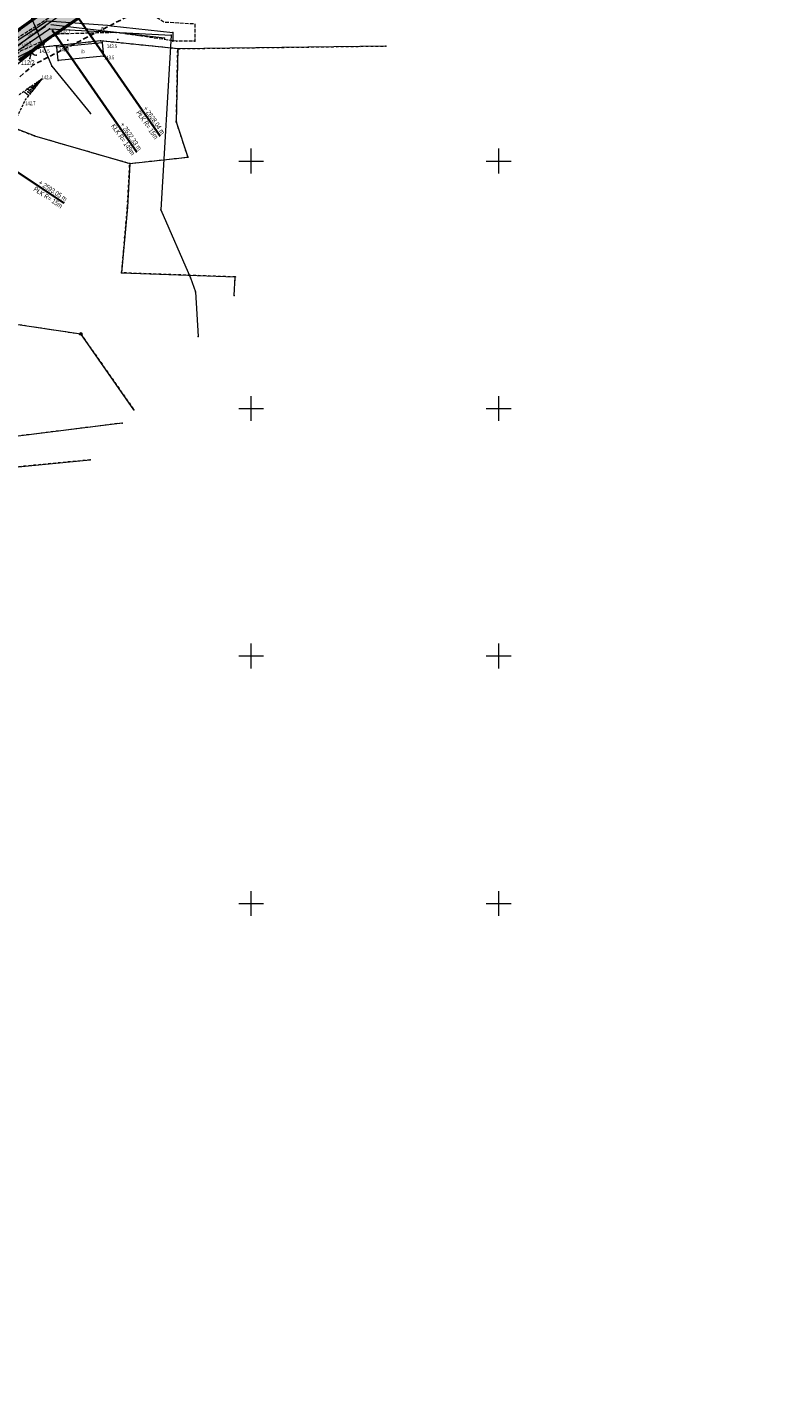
# Model space of a CAD drawing. Extents: x 6456700 to 6518119, y 5963420 to 5980059.
# Tile 207 of 256: x 6512474 to 6512626, y 5965952 to 5966226. Entities that reach past the tile are written whole.
import ezdxf
from ezdxf.enums import TextEntityAlignment as Align

# ---------------------------------------------------------------- set-up
doc = ezdxf.new("R2010")
doc.units = 0
doc.header["$MEASUREMENT"] = 0
for name, pattern in [('L_0_03', [1, 0.5, -0.5]), ('L_0_04', [1.5, 1, -0.5]), ('L_0_52', [1, 0.75, -0.25]), ('L_0_5A', [0.75, 0.5, -0.25])]:
    doc.linetypes.add(name, pattern=pattern)
doc.layers.get('0').update_dxf_attribs({"color": 2, "linetype": 'CONTINUOUS', "lineweight": 5})
for name, color, linetype, lineweight in [('000_Inne__niezydentyfikowane_', 7, 'CONTINUOUS', 18), ('18mm Kreska ciągła', 7, 'CONTINUOUS', 18), ('202_punkt_graniczny', 7, 'CONTINUOUS', 18), ('203_punkt_graniczny', 7, 'CONTINUOUS', 18), ('211_numer_dzialki_ewidencyjnej', 7, 'CONTINUOUS', 18), ('218_kontur_uzytku_gruntowego', 96, 'L_0_03', 18), ('219_dzialka_ewidencyjna', 7, 'CONTINUOUS', 18), ('35mm Ciągła', 7, 'CONTINUOUS', 35), ('50mm Kreska ciągła', 7, 'CONTINUOUS', 50), ('9mm Kreska ciągła', 252, 'CONTINUOUS', 9), ('brama', 7, 'CONTINUOUS', 18), ('inna_budowla', 7, 'CONTINUOUS', 18), ('inna_budowla_Atr17', 7, 'CONTINUOUS', 18), ('jezdnia', 7, 'CONTINUOUS', 18), ('komora_podziemna_Atr17', 7, 'CONTINUOUS', 18), ('ogrodzenie_trwale', 7, 'CONTINUOUS', 18), ('pikieta_naturalna', 7, 'CONTINUOUS', 18), ('pikieta_naturalna_Atr2', 7, 'CONTINUOUS', 18), ('przewod_kanalizacyjny', 7, 'CONTINUOUS', 18), ('przewod_wodociagowy', 7, 'CONTINUOUS', 18), ('rzedna_Atr2', 7, 'CONTINUOUS', 18), ('siatka_krzyrzy', 7, 'CONTINUOUS', 18), ('skarpa_nieumocniona', 7, 'CONTINUOUS', 18), ('Zakres', 7, 'CONTINUOUS', 18)]:
    doc.layers.add(name, color=color, linetype=linetype, lineweight=lineweight)
doc.styles.get("Standard").update_dxf_attribs({"font": 'txt', "width": 0.75})
doc.styles.add('Znaczniki', font='GOTHIC.TTF', dxfattribs={"width": 0.7})

# ---------------------------------------------------------------- blocks, each defined once
blk = doc.blocks.new('mdcp_nowa')
at = {"layer": '203_punkt_graniczny', "linetype": 'Continuous', "lineweight": 18, "true_color": 0x000000}
for points in [[(6495219.56, 5982674.21, 1), (6495219.56, 5982674.29, 1)], [(6495235.14, 5982672.64, 1), (6495235.14, 5982672.74, 1)], [(6495234.86, 5982657.86, 1), (6495234.86, 5982657.95, 1)], [(6495206.19, 5982655.04, 1), (6495206.19, 5982655.13, 1)], [(6495237.22, 5982650.75, 1), (6495237.22, 5982650.83, 1)], [(6495225.45, 5982649.46, 1), (6495225.45, 5982649.55, 1)], [(6495224.97, 5982640.62, 1), (6495224.97, 5982640.71, 1)], [(6495223.81, 5982627.37, 1), (6495223.81, 5982627.46, 1)], [(6495246.77, 5982626.53, 1), (6495246.77, 5982626.62, 1)]]:
    blk.add_hatch(color=18, dxfattribs=at).paths.add_polyline_path(points)
at = {"layer": 'pikieta_naturalna', "linetype": 'Continuous', "lineweight": 18, "true_color": 0x000000}
for points in [[(6495211.13, 5982675.62, 1), (6495211.13, 5982675.71, 1)], [(6495208.11, 5982673.57, 1), (6495208.11, 5982673.66, 1)], [(6495210.69, 5982673, 1), (6495210.69, 5982673.08, 1)], [(6495223.05, 5982674.5, 1), (6495223.05, 5982674.59, 1)], [(6495220.12, 5982671.16, 1), (6495220.12, 5982671.25, 1)], [(6495207.64, 5982666.49, 1), (6495207.64, 5982666.58, 1)]]:
    blk.add_hatch(color=18, dxfattribs=at).paths.add_polyline_path(points)
for p in [(6495277.22, 5982673.23), (6495246.55, 5982622.83), (6495239.28, 5982614.53), (6495226.3, 5982599.73), (6495223.95, 5982597.06), (6495217.44, 5982589.63)]:
    blk.add_point(p)
at = {"layer": '000_Inne__niezydentyfikowane_', "linetype": 'Continuous', "lineweight": 18, "flags": 128}
for points in [[(6495205.02, 5982663.23), (6495203.99, 5982664.04)], [(6495205.56, 5982663.91), (6495204.74, 5982664.55)], [(6495205.31, 5982663.59), (6495204.85, 5982663.95)], [(6495205.98, 5982664.44), (6495205.33, 5982664.96)], [(6495205.78, 5982664.19), (6495205.42, 5982664.48)], [(6495206.32, 5982664.87), (6495205.81, 5982665.28)], [(6495206.16, 5982664.67), (6495205.87, 5982664.9)], [(6495206.64, 5982665.27), (6495206.25, 5982665.58)], [(6495206.48, 5982665.07), (6495206.26, 5982665.25)], [(6495206.8, 5982665.47), (6495206.64, 5982665.6)], [(6495206.96, 5982665.67), (6495206.7, 5982665.89)], [(6495207.12, 5982665.88), (6495207.02, 5982665.96)], [(6495207.28, 5982666.08), (6495207.14, 5982666.19)], [(6495207.44, 5982666.28), (6495207.4, 5982666.31)], [(6495207.6, 5982666.48), (6495207.58, 5982666.49)]]:
    blk.add_lwpolyline(points, dxfattribs=at)
at = {"layer": '000_Inne__niezydentyfikowane_'}
for p in [(6495204.74, 5982664.55), (6495204.85, 5982663.95), (6495205.33, 5982664.96), (6495205.42, 5982664.48), (6495205.56, 5982663.91), (6495205.78, 5982664.19), (6495205.81, 5982665.28), (6495205.87, 5982664.9), (6495205.98, 5982664.44), (6495206.16, 5982664.67), (6495206.25, 5982665.58), (6495206.26, 5982665.25), (6495206.32, 5982664.87), (6495206.48, 5982665.07), (6495206.64, 5982665.6), (6495206.64, 5982665.27), (6495206.7, 5982665.89), (6495206.8, 5982665.47), (6495206.96, 5982665.67), (6495207.02, 5982665.96), (6495207.12, 5982665.88), (6495207.14, 5982666.19), (6495207.28, 5982666.08), (6495207.4, 5982666.31), (6495207.44, 5982666.28), (6495207.58, 5982666.49), (6495207.6, 5982666.48), (6495205.02, 5982663.23), (6495205.31, 5982663.59)]:
    blk.add_point(p, dxfattribs=at)
at = {"layer": '202_punkt_graniczny', "color": 7, "linetype": 'Continuous', "lineweight": 18}
for centre in [(6495206.88, 5982672.89), (6495215.56, 5982615.07)]:
    blk.add_circle(centre, 0.25, dxfattribs=at)
at = {"layer": '202_punkt_graniczny'}
for p in [(6495206.88, 5982672.89), (6495215.56, 5982615.07)]:
    blk.add_point(p, dxfattribs=at)
at = {"layer": '203_punkt_graniczny', "color": 7, "linetype": 'Continuous', "lineweight": 18}
for centre in [(6495219.56, 5982674.25), (6495235.14, 5982672.69), (6495234.86, 5982657.9), (6495206.19, 5982655.09), (6495237.22, 5982650.79), (6495225.45, 5982649.51), (6495224.97, 5982640.67), (6495223.81, 5982627.41), (6495246.77, 5982626.57)]:
    blk.add_circle(centre, 0.045, dxfattribs=at)
at = {"layer": '203_punkt_graniczny'}
for p in [(6495219.56, 5982674.25), (6495235.14, 5982672.69), (6495234.86, 5982657.9), (6495206.19, 5982655.09), (6495237.22, 5982650.79), (6495225.45, 5982649.51), (6495224.97, 5982640.67), (6495223.81, 5982627.41), (6495246.77, 5982626.57)]:
    blk.add_point(p, dxfattribs=at)
at = {"layer": '218_kontur_uzytku_gruntowego', "lineweight": 18, "flags": 128}
for points in [[(6495206.88, 5982672.89), (6495196.95, 5982665.08)], [(6495219.56, 5982674.25), (6495206.88, 5982672.89)], [(6495235.14, 5982672.69), (6495219.56, 5982674.25)], [(6495234.86, 5982657.9), (6495235.14, 5982672.69)], [(6495235.14, 5982672.69), (6495277.22, 5982673.23)], [(6495198.98, 5982657.84), (6495206.19, 5982655.09)], [(6495237.22, 5982650.79), (6495234.86, 5982657.9)], [(6495206.19, 5982655.09), (6495225.45, 5982649.51)], [(6495225.45, 5982649.51), (6495237.22, 5982650.79)], [(6495224.97, 5982640.67), (6495225.45, 5982649.51)], [(6495223.81, 5982627.41), (6495224.97, 5982640.67)], [(6495246.77, 5982626.57), (6495223.81, 5982627.41)], [(6495246.55, 5982622.83), (6495246.77, 5982626.57)], [(6495200.17, 5982617.4), (6495215.56, 5982615.07)], [(6495215.56, 5982615.07), (6495226.3, 5982599.73)], [(6495223.95, 5982597.06), (6495176.92, 5982591.19)], [(6495217.44, 5982589.63), (6495176.55, 5982585.67)]]:
    blk.add_lwpolyline(points, dxfattribs=at)
at = {"layer": '218_kontur_uzytku_gruntowego'}
for p in [(6495206.88, 5982672.89), (6495206.88, 5982672.89), (6495206.88, 5982672.89), (6495206.88, 5982672.89), (6495219.56, 5982674.25), (6495219.56, 5982674.25), (6495219.56, 5982674.25), (6495219.56, 5982674.25), (6495235.14, 5982672.69), (6495235.14, 5982672.69), (6495235.14, 5982672.69), (6495235.14, 5982672.69), (6495234.86, 5982657.9), (6495234.86, 5982657.9), (6495206.19, 5982655.09), (6495206.19, 5982655.09), (6495206.19, 5982655.09), (6495206.19, 5982655.09), (6495237.22, 5982650.79), (6495237.22, 5982650.79), (6495225.45, 5982649.51), (6495225.45, 5982649.51), (6495225.45, 5982649.51), (6495225.45, 5982649.51), (6495224.97, 5982640.67), (6495224.97, 5982640.67), (6495223.81, 5982627.41), (6495223.81, 5982627.41), (6495246.77, 5982626.57), (6495246.77, 5982626.57), (6495215.56, 5982615.07), (6495215.56, 5982615.07)]:
    blk.add_point(p, dxfattribs=at)
at = {"layer": '219_dzialka_ewidencyjna', "color": 3, "linetype": 'Continuous', "lineweight": 18, "flags": 128}
for points in [[(6495196.95, 5982665.08), (6495206.88, 5982672.89)], [(6495219.56, 5982674.25), (6495206.88, 5982672.89)], [(6495235.14, 5982672.69), (6495219.56, 5982674.25)], [(6495235.14, 5982672.69), (6495234.86, 5982657.9)], [(6495277.22, 5982673.23), (6495235.14, 5982672.69)], [(6495206.19, 5982655.09), (6495198.98, 5982657.84)], [(6495234.86, 5982657.9), (6495237.22, 5982650.79)], [(6495206.19, 5982655.09), (6495225.45, 5982649.51)], [(6495225.45, 5982649.51), (6495237.22, 5982650.79)], [(6495225.45, 5982649.51), (6495224.97, 5982640.67)], [(6495224.97, 5982640.67), (6495223.81, 5982627.41)], [(6495223.81, 5982627.41), (6495246.77, 5982626.57)], [(6495246.55, 5982622.83), (6495246.77, 5982626.57)], [(6495200.17, 5982617.4), (6495215.56, 5982615.07)], [(6495226.3, 5982599.73), (6495215.56, 5982615.07)], [(6495223.95, 5982597.06), (6495176.92, 5982591.19)], [(6495176.55, 5982585.67), (6495217.44, 5982589.63)]]:
    blk.add_lwpolyline(points, dxfattribs=at)
at = {"layer": '219_dzialka_ewidencyjna', "color": 3}
for p in [(6495206.88, 5982672.89), (6495206.88, 5982672.89), (6495219.56, 5982674.25), (6495219.56, 5982674.25), (6495235.14, 5982672.69), (6495235.14, 5982672.69), (6495235.14, 5982672.69), (6495234.86, 5982657.9), (6495234.86, 5982657.9), (6495206.19, 5982655.09), (6495206.19, 5982655.09), (6495237.22, 5982650.79), (6495237.22, 5982650.79), (6495225.45, 5982649.51), (6495225.45, 5982649.51), (6495225.45, 5982649.51), (6495224.97, 5982640.67), (6495224.97, 5982640.67), (6495223.81, 5982627.41), (6495223.81, 5982627.41), (6495246.77, 5982626.57), (6495246.77, 5982626.57), (6495215.56, 5982615.07), (6495215.56, 5982615.07)]:
    blk.add_point(p, dxfattribs=at)
at = {"layer": 'brama', "color": 7, "linetype": 'Continuous', "lineweight": 18, "flags": 128}
blk.add_lwpolyline([(6495208.11, 5982673.61), (6495202.54, 5982670.85)], dxfattribs=at)
at = {"layer": 'brama', "color": 7, "linetype": 'Continuous', "lineweight": 18}
for centre, start, end in [((6495203.98, 5982671.56), 326.359, 26.359), ((6495206.67, 5982672.9), 206.359, 266.359)]:
    blk.add_arc(centre, 1.5, start, end, dxfattribs=at)
at = {"layer": 'brama'}
for p in [(6495205.33, 5982672.23), (6495205.33, 5982672.23), (6495208.11, 5982673.61), (6495205.23, 5982670.73), (6495205.48, 5982671.47), (6495205.84, 5982671.65), (6495206.57, 5982671.4)]:
    blk.add_point(p, dxfattribs=at)
at = {"layer": 'inna_budowla', "color": 7, "linetype": 'Continuous', "lineweight": 18, "flags": 128}
blk.add_lwpolyline([(6495219.85, 5982673.95), (6495220.12, 5982671.2), (6495210.98, 5982670.3), (6495210.69, 5982673.04)], close=True, dxfattribs=at)
at = {"layer": 'inna_budowla'}
for p in [(6495210.69, 5982673.04), (6495219.85, 5982673.95), (6495210.98, 5982670.3), (6495220.12, 5982671.2)]:
    blk.add_point(p, dxfattribs=at)
at = {"layer": 'jezdnia', "color": 7, "linetype": 'L_0_52', "lineweight": 18, "flags": 128}
blk.add_lwpolyline([(6495195.83, 5982978.97), (6495200.77, 5982990.52), (6495203.76, 5983005.28), (6495200.35, 5983025.82), (6495193.24, 5983036.29), (6495189.14, 5983049.6), (6495185.12, 5983067.8), (6495183.17, 5983077.08), (6495178.19, 5983089.73), (6495174.64, 5983098.86), (6495168.43, 5983115.09), (6495161.55, 5983133.83), (6495154.76, 5983147.58), (6495144.33, 5983166.27), (6495135.54, 5983182.13), (6495131.43, 5983212.99), (6495131.68, 5983233.26), (6495131.46, 5983243.99), (6495128.32, 5983280.81), (6495127.29, 5983298.52), (6495124.19, 5983336.19), (6495123.5, 5983344), (6495121.28, 5983367.92), (6495119.64, 5983396.13), (6495116.73, 5983412.76), (6495117.19, 5983441.35), (6495116.43, 5983457.42), (6495115.48, 5983476.53), (6495115.11, 5983482.62), (6495112.3, 5983484.4), (6495091.45, 5983481.81), (6495091.37, 5983484.19), (6495109.96, 5983486.92), (6495113.25, 5983490.41), (6495113.24, 5983503.43), (6495112.69, 5983521.82), (6495113.13, 5983545.8), (6495113.51, 5983566.95), (6495116.02, 5983585), (6495118.4, 5983609.28), (6495123.42, 5983650.06), (6495131.2, 5983686.54), (6495140.07, 5983719.72), (6495146.41, 5983753.33), (6495149.05, 5983763.24), (6495154.18, 5983776.85), (6495160.67, 5983784.68), (6495175.29, 5983798.4), (6495197.26, 5983816.17), (6495217.4, 5983831.86), (6495238.65, 5983846.53), (6495263.72, 5983869.02), (6495276.39, 5983884.8), (6495285.32, 5983901), (6495289.2, 5983910.41), (6495292.89, 5983924.2), (6495294.78, 5983930.12), (6495299.2, 5983944.93), (6495304.61, 5983964.52), (6495307.5, 5983979.46), (6495307.59, 5983992.22), (6495306.46, 5984009.09), (6495305.69, 5984028.3), (6495305.67, 5984038.17), (6495300.99, 5984057.07), (6495297.28, 5984082.3), (6495291.79, 5984107.54), (6495288.36, 5984130.45), (6495280.64, 5984151.56), (6495274.64, 5984171.22), (6495270.98, 5984181.26), (6495273.99, 5984181.03), (6495276.87, 5984171.8), (6495283.5, 5984152.14), (6495291.35, 5984131.82), (6495294.78, 5984110.77), (6495299.68, 5984081.31), (6495303.27, 5984060.79), (6495332.62, 5984062.58), (6495350.78, 5984065.69), (6495352.73, 5984070.57), (6495357.63, 5984062.1), (6495352.37, 5984062.87), (6495334.16, 5984059.86), (6495303.89, 5984056.79), (6495307.64, 5984045.46), (6495309.06, 5984037.47), (6495310.62, 5984029.01), (6495312.95, 5983997.49), (6495310.44, 5983991.82), (6495310.09, 5983979.31), (6495307.08, 5983963.82), (6495301.68, 5983944.67), (6495295.97, 5983923.79), (6495292.77, 5983913.71), (6495290.13, 5983906.38), (6495284.32, 5983893.37), (6495278.05, 5983883.04), (6495264.46, 5983865.44), (6495239.09, 5983842.69), (6495219.23, 5983829.73), (6495216.93, 5983819.97), (6495223.58, 5983813.84), (6495228.16, 5983809.41), (6495224.21, 5983807.55), (6495214.94, 5983813.05), (6495207.87, 5983817.5), (6495201.24, 5983815.27), (6495178.34, 5983796.41), (6495165.6, 5983786.15), (6495159.73, 5983777.73), (6495154.77, 5983771.17), (6495151.16, 5983759.97), (6495150.26, 5983749.93), (6495142.6, 5983719.51), (6495134.42, 5983684.95), (6495127.4, 5983650.76), (6495120.08, 5983602.2), (6495117.42, 5983578.29), (6495115.94, 5983567.9), (6495115.38, 5983544.13), (6495115.07, 5983520.98), (6495115.65, 5983504.52), (6495116.24, 5983490.91), (6495120.25, 5983487.29), (6495126.33, 5983487.84), (6495143.65, 5983489.58), (6495144.46, 5983486.94), (6495127.88, 5983485.15), (6495121.64, 5983482.36), (6495118.37, 5983476.22), (6495119.55, 5983458.22), (6495119.45, 5983441.1), (6495120.18, 5983413.18), (6495121.99, 5983405.13), (6495126.07, 5983403.29), (6495130.48, 5983403.23), (6495129.73, 5983399.77), (6495124.35, 5983396.96), (6495123.73, 5983368.04), (6495126.63, 5983336.2), (6495129.59, 5983298.85), (6495131.1, 5983280.79), (6495133, 5983262.8), (6495134.25, 5983243.51), (6495134.8, 5983233.03), (6495133.67, 5983213.6), (6495138.07, 5983181.73), (6495146.27, 5983167.62), (6495157.18, 5983147.99), (6495163.68, 5983134.39), (6495170.96, 5983115.51), (6495175.46, 5983104.48), (6495181.17, 5983100.74), (6495199.93, 5983101.55), (6495199.17, 5983099.07), (6495182.34, 5983097.53), (6495180.35, 5983094.32), (6495185.39, 5983081.2), (6495192.07, 5983052.44), (6495195.58, 5983038.04), (6495198.53, 5983033.23), (6495203.76, 5983025.83), (6495206.13, 5983003.89), (6495202.54, 5982989.27), (6495201.18, 5982984.38), (6495199.22, 5982977.33), (6495199.31, 5982965.37), (6495200.17, 5982948.62), (6495203.01, 5982926.24), (6495205.43, 5982907.13), (6495210.02, 5982873.53), (6495214.31, 5982847.66), (6495217.75, 5982836.69), (6495222.16, 5982822), (6495228.36, 5982806.97), (6495230.37, 5982804.25), (6495235.28, 5982800.03), (6495240.12, 5982797.03), (6495226.36, 5982801.25), (6495225.42, 5982799.59), (6495224.16, 5982791.52), (6495222.71, 5982778.54), (6495222.21, 5982760.62), (6495221.26, 5982748.78), (6495217.72, 5982722.5), (6495220.89, 5982699.43), (6495222.63, 5982688.01), (6495226.82, 5982681.43), (6495232.44, 5982678.09), (6495238.57, 5982677.74), (6495238.58, 5982674.2), (6495234.94, 5982674.18), (6495222.7, 5982675.95), (6495211.13, 5982675.67), (6495203.44, 5982672.24), (6495190.56, 5982660.85), (6495183.64, 5982651.87), (6495180.18, 5982645.51), (6495176.56, 5982638.14), (6495173.06, 5982629.9), (6495169.79, 5982622.28), (6495168.95, 5982621.1), (6495167.1, 5982622.09), (6495169.54, 5982629.99), (6495175.88, 5982643.52), (6495181.21, 5982652.88), (6495188.25, 5982661.9), (6495200.25, 5982673.34), (6495211.64, 5982680.53), (6495218.14, 5982692.06), (6495218.39, 5982699.72), (6495215.1, 5982723.62), (6495216.08, 5982729.8), (6495218.41, 5982743.49), (6495220.09, 5982761.04), (6495220.41, 5982779.3), (6495221.74, 5982791.03), (6495222.5, 5982799.07), (6495220.92, 5982803.86), (6495210.51, 5982812.59), (6495206.38, 5982817.94), (6495202.5, 5982823.86), (6495197.41, 5982834.99), (6495191.07, 5982840.79), (6495178.96, 5982851.25), (6495180.72, 5982852.83), (6495192.33, 5982842.82), (6495193.9, 5982841.49), (6495196.29, 5982839.47), (6495200.7, 5982838.43), (6495206.86, 5982825.62), (6495210.11, 5982820.87), (6495214.26, 5982814.71), (6495221.36, 5982809.09), (6495224.36, 5982806.84), (6495223.38, 5982810.9), (6495218.5, 5982823.84), (6495214.57, 5982836.22), (6495211.53, 5982847.15), (6495206.8, 5982872.08), (6495202.64, 5982906.51), (6495199.04, 5982926.21), (6495196.67, 5982948.55), (6495195.68, 5982964.58)], close=True, dxfattribs=at)
at = {"layer": 'jezdnia'}
for p in [(6495211.13, 5982675.67), (6495222.7, 5982675.95), (6495234.94, 5982674.18), (6495238.58, 5982674.2)]:
    blk.add_point(p, dxfattribs=at)
at = {"layer": 'ogrodzenie_trwale'}
for p in [(6495208.11, 5982673.61), (6495212.93, 5982674.41), (6495223.05, 5982674.55)]:
    blk.add_point(p, dxfattribs=at)
at = {"layer": 'pikieta_naturalna', "color": 7, "linetype": 'Continuous', "lineweight": 18}
for centre in [(6495211.13, 5982675.67), (6495208.11, 5982673.61), (6495210.69, 5982673.04), (6495223.05, 5982674.55), (6495220.12, 5982671.2), (6495207.64, 5982666.53)]:
    blk.add_circle(centre, 0.045, dxfattribs=at)
at = {"layer": 'pikieta_naturalna'}
for p in [(6495211.13, 5982675.67), (6495208.11, 5982673.61), (6495210.69, 5982673.04), (6495223.05, 5982674.55), (6495220.12, 5982671.2), (6495207.64, 5982666.53)]:
    blk.add_point(p, dxfattribs=at)
at = {"layer": 'przewod_kanalizacyjny', "color": 34, "linetype": 'Continuous', "lineweight": 18, "flags": 128}
for points in [[(6495190.82, 5982665.23), (6495208.41, 5982677.24)], [(6495195.58, 5982662.94), (6495192.91, 5982665.58), (6495209.2, 5982676.71), (6495233.85, 5982675.45), (6495231.71, 5982640.15), (6495237.74, 5982626.4), (6495238.73, 5982623.6), (6495239.28, 5982614.53)], [(6495232.48, 5982674.82), (6495209.5, 5982677.51)]]:
    blk.add_lwpolyline(points, dxfattribs=at)
at = {"layer": 'przewod_kanalizacyjny'}
for p in [(6495209.2, 5982676.71), (6495233.85, 5982675.45), (6495232.48, 5982674.82), (6495231.71, 5982640.15), (6495237.74, 5982626.4), (6495238.73, 5982623.6)]:
    blk.add_point(p, dxfattribs=at)
at = {"layer": 'przewod_wodociagowy', "color": 5, "linetype": 'Continuous', "lineweight": 18, "flags": 128}
for points in [[(6495193.12, 5982735.56), (6495192.97, 5982733.37), (6495193.65, 5982706.92), (6495209.69, 5982669.14), (6495217.53, 5982659.61)], [(6495141.74, 5982586.62), (6495142.18, 5982588.3), (6495155.04, 5982602.15), (6495166.84, 5982620.28), (6495169.54, 5982626.28), (6495170.45, 5982629.21), (6495171.51, 5982640.57), (6495178.33, 5982653.56), (6495190.65, 5982666.48), (6495208.75, 5982678.3), (6495220.98, 5982677.43), (6495221.38, 5982677.4)], [(6495221.38, 5982677.4), (6495221.67, 5982677.32), (6495234.16, 5982675.94), (6495234.16, 5982674.23), (6495234.18, 5982674.19)]]:
    blk.add_lwpolyline(points, dxfattribs=at)
at = {"layer": 'przewod_wodociagowy'}
for p in [(6495234.16, 5982675.94), (6495234.16, 5982674.23), (6495234.18, 5982674.19), (6495209.69, 5982669.14), (6495217.53, 5982659.61)]:
    blk.add_point(p, dxfattribs=at)
at = {"layer": 'siatka_krzyrzy', "linetype": 'Continuous', "lineweight": 18, "flags": 128}
for points in [[(6495250, 5982647.5), (6495250, 5982652.5)], [(6495300, 5982647.5), (6495300, 5982652.5)], [(6495247.5, 5982650), (6495252.5, 5982650)], [(6495297.5, 5982650), (6495302.5, 5982650)], [(6495250, 5982597.5), (6495250, 5982602.5)], [(6495300, 5982597.5), (6495300, 5982602.5)], [(6495247.5, 5982600), (6495252.5, 5982600)], [(6495297.5, 5982600), (6495302.5, 5982600)], [(6495250, 5982547.5), (6495250, 5982552.5)], [(6495300, 5982547.5), (6495300, 5982552.5)], [(6495247.5, 5982550), (6495252.5, 5982550)], [(6495297.5, 5982550), (6495302.5, 5982550)], [(6495250, 5982497.5), (6495250, 5982502.5)], [(6495300, 5982497.5), (6495300, 5982502.5)], [(6495247.5, 5982500), (6495252.5, 5982500)], [(6495297.5, 5982500), (6495302.5, 5982500)]]:
    blk.add_lwpolyline(points, dxfattribs=at)
at = {"layer": 'skarpa_nieumocniona', "color": 7, "linetype": 'L_0_5A', "lineweight": 18, "flags": 128}
blk.add_lwpolyline([(6495199.28, 5982658.8), (6495202.58, 5982663.08), (6495207.64, 5982666.53), (6495204.34, 5982662.37), (6495201.62, 5982656.82), (6495201.28, 5982654.83), (6495193.28, 5982656.71), (6495189.11, 5982657.99), (6495197.16, 5982658.88)], close=True, dxfattribs=at)
at = {"layer": 'skarpa_nieumocniona'}
blk.add_point((6495207.64, 5982666.53), dxfattribs=at)
blk.add_point((6495207.64, 5982666.53), dxfattribs=at)
at = {"layer": 'Zakres', "linetype": 'L_0_04', "lineweight": 25, "flags": 128}
blk.add_lwpolyline([(6495113.77, 5985050.22), (6495121.12, 5984877.07), (6495125.76, 5984757.87), (6495129.89, 5984649.81), (6495141.08, 5984611.3), (6495145.77, 5984544.53), (6495147.36, 5984487.27), (6495157.22, 5984392.07), (6495162.95, 5984387.45), (6495180.24, 5984384.16), (6495229.5, 5984386.61), (6495251.65, 5984373.41), (6495258.77, 5984357.12), (6495255.44, 5984330.44), (6495250.77, 5984304.39), (6495252.21, 5984282.78), (6495255.46, 5984256.45), (6495254.94, 5984238.25), (6495266.4, 5984211), (6495277.24, 5984182.33), (6495294.2, 5984133.19), (6495300.94, 5984095.37), (6495313.24, 5984037.69), (6495317.44, 5983978.18), (6495300.35, 5983922.18), (6495282.35, 5983883.38), (6495266.21, 5983862.23), (6495242.03, 5983839.67), (6495211.11, 5983816.86), (6495158.26, 5983772.66), (6495130.6, 5983651.16), (6495116.31, 5983543.43), (6495129.51, 5983346.73), (6495134.58, 5983264.71), (6495139.64, 5983186.97), (6495193.25, 5983077.94), (6495199.2, 5983041.97), (6495206.23, 5983026), (6495208.96, 5983004.88), (6495202.27, 5982979.48), (6495202.42, 5982950.13), (6495209.35, 5982897.38), (6495215.97, 5982850.34), (6495228.6, 5982809.97), (6495226.85, 5982778.82), (6495225.04, 5982750.56), (6495220.26, 5982723.37), (6495226.54, 5982679.97), (6495206.06, 5982669.48), (6495192.68, 5982657.71), (6495184.57, 5982648.65), (6495174.78, 5982624.58), (6495164.23, 5982604.61), (6495150.7, 5982588.3), (6495137.69, 5982582.43), (6495118.26, 5982573.75), (6495100.35, 5982558.42), (6495090.36, 5982544.99), (6495075.87, 5982519.06), (6495060.83, 5982499.68), (6495049.41, 5982485.49), (6495035.07, 5982459.7), (6495006.7, 5982406.64), (6494980.89, 5982351.84), (6494944.35, 5982293.29), (6494925.72, 5982250.11), (6494905.2, 5982190.37), (6494898.43, 5982153.5), (6494879.51, 5982063.89), (6494864.14, 5981992.66), (6494816.93, 5981768.61), (6494777.79, 5981577.7), (6494739.84, 5981394.72), (6494718.65, 5981297.89), (6494716.45, 5981237.31), (6494738.62, 5981208.21), (6494776.48, 5981173.06), (6494817.16, 5981137.44), (6494847.63, 5981109.8), (6494877.39, 5981077.08), (6494912.75, 5981030.55), (6494916.06, 5981014.71), (6494903.86, 5980957.01), (6494916.13, 5980953.51), (6494892.32, 5980927.59), (6494850.7, 5980858.8), (6494806.81, 5980779.89), (6494785.1, 5980753.49), (6494715.22, 5980723.29), (6494679.96, 5980686.78), (6494651.35, 5980651.29), (6494549.14, 5980683.24), (6494511.84, 5980659.66), (6494443.61, 5980630.33), (6494428.78, 5980598.6), (6494431.58, 5980579.46), (6494420.56, 5980549.76), (6494416.45, 5980528.2), (6494403.86, 5980507.16), (6494388.89, 5980482.96), (6494365.32, 5980407.99), (6494335.67, 5980315.15), (6494332.29, 5980297.41), (6494335.1, 5980278.18), (6494347.25, 5980254.84), (6494336.79, 5980250.09), (6494300.04, 5980271.34), (6494320.8, 5980301.43), (6494336.81, 5980349.17), (6494344.85, 5980380.92), (6494360.85, 5980437.13), (6494374.18, 5980476.38), (6494386.14, 5980498.84), (6494403.02, 5980528.52), (6494411.33, 5980563.19), (6494420.84, 5980586.25), (6494420.25, 5980601.11), (6494434.95, 5980635.94), (6494446.75, 5980644.99), (6494465.77, 5980647.27), (6494513.02, 5980669.46), (6494507.85, 5980679.68), (6494547.89, 5980705.83), (6494570.06, 5980691.34), (6494636.17, 5980669.05), (6494706.14, 5980756.86), (6494742.78, 5980772.58), (6494798.53, 5980814.27), (6494826.12, 5980867.97), (6494849.57, 5980908.6), (6494845.35, 5980942.01), (6494853.94, 5980970.83), (6494891.08, 5980960.54), (6494890.11, 5980965.73), (6494903.94, 5981025.69), (6494869.98, 5981070.3), (6494770.97, 5981160.58), (6494728.18, 5981200.64), (6494706.13, 5981229.56), (6494707.94, 5981299.75), (6494728.84, 5981398.1), (6494767.06, 5981580.19), (6494806.17, 5981770.55), (6494854.36, 5981994.76), (6494869.73, 5982065.97), (6494888.61, 5982155.44), (6494891.67, 5982173.95), (6494895.82, 5982197.45), (6494916.38, 5982253.72), (6494935.47, 5982297.95), (6494954.97, 5982331.67), (6494972.09, 5982356.64), (6494997.76, 5982411.14), (6495026.29, 5982464.48), (6495041.09, 5982491.09), (6495052.99, 5982505.88), (6495067.51, 5982524.6), (6495081.94, 5982550.43), (6495092.99, 5982565.28), (6495112.86, 5982582.29), (6495133.59, 5982591.55), (6495144.48, 5982596.46), (6495155.87, 5982610.19), (6495165.7, 5982628.8), (6495175.96, 5982654.03), (6495185.62, 5982664.83), (6495200.4, 5982677.82), (6495212.49, 5982688.04), (6495209.64, 5982723.43), (6495215.22, 5982750.57), (6495216.87, 5982779.54), (6495218.31, 5982809.31), (6495206.86, 5982847.92), (6495199.44, 5982894.74), (6495192.11, 5982948.71), (6495190.16, 5982979.24), (6495183.47, 5983075.16), (6495129.79, 5983184.34), (6495124.6, 5983264.07), (6495119.53, 5983346.09), (6495106.27, 5983543.75), (6495120.74, 5983652.9), (6495148.75, 5983779.42), (6495204.15, 5983826.04), (6495273.41, 5983889.36), (6495288.53, 5983927.42), (6495300.83, 5983964.69), (6495303.91, 5983980.14), (6495301.32, 5984039.55), (6495291.1, 5984093.63), (6495284.5, 5984130.67), (6495267.84, 5984178.93), (6495257.12, 5984207.3), (6495244.96, 5984236.19), (6495244.79, 5984255.42), (6495242.25, 5984281.97), (6495240.71, 5984304.95), (6495245.55, 5984331.94), (6495248.51, 5984355.64), (6495243.77, 5984366.47), (6495226.98, 5984376.47), (6495179.54, 5984374.12), (6495158.61, 5984378.09), (6495147.7, 5984386.91), (6495137.38, 5984486.61), (6495135.78, 5984544.04), (6495131.18, 5984609.54), (6495119.95, 5984648.2), (6495115.76, 5984757.49), (6495111.12, 5984876.67), (6495103.73, 5985050.93), (6495109.36, 5985081.73), (6495120.41, 5985085.88)], close=True, dxfattribs=at)
at = {"layer": 'Zakres'}
blk.add_point((6495206.06, 5982669.48), dxfattribs=at)
at = {"layer": '211_numer_dzialki_ewidencyjnej', "color": 7, "lineweight": 20, "width": 0.66}
blk.add_text('112/2', height=1, dxfattribs=at).set_placement((6495203.45, 5982670.39), align=Align.TOP_LEFT)
at = {"layer": 'inna_budowla_Atr17', "color": 7, "lineweight": 15, "width": 0.66}
blk.add_text('ib', height=0.75, dxfattribs=at).set_placement((6495215.68, 5982672.53), align=Align.TOP_LEFT)
at = {"layer": 'komora_podziemna_Atr17', "color": 7, "lineweight": 15, "width": 0.66}
blk.add_text('w', height=0.75, dxfattribs=at).set_placement((6495219.61, 5982677.22), align=Align.TOP_LEFT)
at = {"layer": 'pikieta_naturalna_Atr2', "color": 7, "lineweight": 15, "width": 0.66}
for s, rotation, p in [('142.7', 1.4, (6495211.4, 5982676.53)), ('142.2', 24, (6495203.55, 5982673.45))]:
    blk.add_text(s, height=0.75, rotation=rotation, dxfattribs=at).set_placement(p, align=Align.TOP_LEFT)
for s, p in [('142.5', (6495207.2, 5982672.57)), ('142.8', (6495211.13, 5982672.93)), ('143.5', (6495220.82, 5982673.56)), ('143.5', (6495220.25, 5982671.3)), ('142.8', (6495207.64, 5982667.28)), ('142.7', (6495204.33, 5982662.03))]:
    blk.add_text(s, height=0.75, dxfattribs=at).set_placement(p, align=Align.TOP_LEFT)
at = {"layer": 'rzedna_Atr2', "color": 7, "lineweight": 15, "width": 0.66}
blk.add_text('141.16', height=0.75, rotation=35.8, dxfattribs=at).set_placement((6495204.5, 5982675.51), align=Align.TOP_LEFT)

msp = doc.modelspace()

# ---------------------------------------------------------------- block references
at = {"linetype": 'ByBlock'}
msp.add_blockref('mdcp_nowa', (17268.786, -16450.998), dxfattribs=at)

# ---------------------------------------------------------------- next in the draw order: hatches: boundary and pattern name
at = {"layer": '9mm Kreska ciągła'}
h = msp.add_hatch(dxfattribs=at)
h.set_pattern_fill('SAND_AND_LIME', color=4, scale=0.1)
h.set_pattern_definition([(37.5, (6512163.41104, 5965706.02106), (-0.006803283, 0.208096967), [0, -0.16416, 0, -0.1836, 0, -0.1755]), (7.5, (6512163.41104, 5965706.02106), (0.19113588, 0.30479178), [0, -0.08856, 0, -0.14796, 0, -0.0567]), (-32.5, (6512163.2782, 5965706.02106), (0.33632732, 0.00061118), [0, -0.054, 0, -0.1944, 0, -0.2538]), (-42.5, (6512163.2782, 5965706.02106), (0.32466167, 0.09478896), [0, -0.027, 0, -0.12744, 0, -0.1458])])
edge = h.paths.add_edge_path()
edge.add_line((6512494.454, 5966351.121), (6512492.815, 5966327.914))
edge.add_arc((6512641.445, 5966317.419), 149, 175.96099, 178.25385)
edge.add_line((6512492.514, 5966321.96), (6512491.933, 5966302.891))
edge.add_arc((6512440.957, 5966304.445), 51, 348.13301, 358.25385, ccw=False)
edge.add_line((6512490.867, 5966293.957), (6512486.741, 5966274.321))
edge.add_arc((6512500.441, 5966271.442), 14, 168.13301, 189.66075)
edge.add_line((6512486.64, 5966269.093), (6512490.395, 5966247.035))
edge.add_line((6512490.395, 5966247.035), (6512490.607, 5966245.791))
edge.add_arc((6512474.833, 5966243.106), 16, 357.41334, 369.66075, ccw=False)
edge.add_line((6512490.817, 5966242.384), (6512490.724, 5966240.322))
edge.add_arc((6512474.74, 5966241.044), 16, 304.69475, 357.41334, ccw=False)
edge.add_line((6512483.848, 5966227.889), (6512479.157, 5966224.642))
edge.add_arc((6512563.968, 5966102.134), 149, 124.69475, 128.17467)
edge.add_line((6512471.877, 5966219.268), (6512459.798, 5966209.771))
edge.add_arc((6512468.451, 5966198.766), 14, 128.17467, 146.52826)
edge.add_line((6512456.773, 5966206.487), (6512454.137, 5966202.499))
edge.add_arc((6512536.718, 5966147.898), 99, 146.52826, 150.19331)
edge.add_line((6512450.815, 5966197.109), (6512447.264, 5966190.909))
edge.add_arc((6512533.167, 5966141.699), 99, 150.19331, 155.56334)
edge.add_line((6512443.035, 5966182.654), (6512432.867, 5966160.275))
edge.add_arc((6512409.196, 5966171.031), 26, 321.1758, 335.56334, ccw=False)
edge.add_line((6512429.452, 5966154.731), (6512421.621, 5966145))
edge.add_arc((6512409.156, 5966155.031), 16, 309.59305, 321.1758, ccw=False)
edge.add_line((6512419.353, 5966142.701), (6512410.592, 5966135.455))
edge.add_arc((6512400.395, 5966147.785), 16, 291.72006, 309.59305, ccw=False)
edge.add_line((6512406.316, 5966132.921), (6512399.28, 5966130.118))
edge.add_arc((6512417.414, 5966084.597), 49, 111.72006, 118.67866)
edge.add_line((6512393.899, 5966127.586), (6512378.766, 5966119.308))
edge.add_arc((6512390.283, 5966098.252), 24, 118.67866, 130.97644)
edge.add_line((6512374.545, 5966116.372), (6512369.458, 5966111.954))
edge.add_arc((6512385.196, 5966093.834), 24, 130.97644, 144.24742)
edge.add_line((6512365.719, 5966107.857), (6512360.498, 5966100.604))
edge.add_arc((6512392.148, 5966077.817), 39, 144.24742, 151.71864)
edge.add_line((6512357.804, 5966096.296), (6512346.179, 5966074.69))
edge.add_arc((6512310.073, 5966094.116), 41, 323.54004, 331.71864, ccw=False)
edge.add_line((6512343.048, 5966069.751), (6512332.977, 5966056.12))
edge.add_arc((6512291.959, 5966086.427), 51, 314.86874, 323.54004, ccw=False)
edge.add_line((6512327.939, 5966050.283), (6512325.436, 5966047.791))
edge.add_arc((6512381.169, 5965991.802), 79, 134.86874, 142.03498)
edge.add_line((6512318.887, 5966040.401), (6512317.812, 5966039.024))
edge.add_arc((6512348.559, 5966015.032), 39, 142.03498, 151.90193)
edge.add_line((6512314.155, 5966033.4), (6512307.014, 5966020.024))
edge.add_arc((6512085.596, 5966138.241), 251, 330.1315, 331.90193, ccw=False)
edge.add_line((6512303.256, 5966013.24), (6512293.172, 5965995.681))
edge.add_arc((6512509.097, 5965871.676), 249, 150.1315, 153.31422)
edge.add_line((6512286.62, 5965983.501), (6512270.802, 5965952.031))
edge.add_arc((6512493.279, 5965840.205), 249, 153.31422, 155.41165)
edge.add_line((6512266.858, 5965943.813), (6512249.846, 5965906.636))
edge.add_arc((6512203.471, 5965927.857), 51, 325.40047, 335.41165, ccw=False)
edge.add_line((6512245.451, 5965898.897), (6512232.463, 5965880.07))
edge.add_arc((6512313.954, 5965823.854), 99, 145.40047, 150.15364)
edge.add_line((6512228.085, 5965873.124), (6512213.877, 5965848.362))
edge.add_arc((6512299.746, 5965799.092), 99, 150.15364, 156.12969)
edge.add_line((6512209.214, 5965839.154), (6512198.858, 5965815.752))
edge.add_arc((6512518.006, 5965674.523), 349, 156.12969, 156.8073)
edge.add_line((6512197.211, 5965811.968), (6512194.929, 5965806.643))
edge.add_arc((6512331.888, 5965747.963), 149, 156.8073, 160.58951)
edge.add_line((6512191.357, 5965797.481), (6512178.615, 5965761.319))
edge.add_arc((6511941.881, 5965844.735), 251, 339.22463, 340.58951, ccw=False)
edge.add_line((6512176.561, 5965755.704), (6512169.456, 5965736.976))
edge.add_arc((6512195.168, 5965727.222), 27.5, 159.22463, 216.73933)
edge.add_line((6512173.13, 5965710.772), (6512174.444, 5965709.012))
edge.add_line((6512174.444, 5965709.012), (6512170.437, 5965706.021))
edge.add_line((6512170.437, 5965706.021), (6512164.212, 5965719.71))
edge.add_arc((6512161.212, 5965719.741), 3, 359.40734, 370.87144)
edge.add_arc((6512205.039, 5965728.159), 41.628, 165.26056, 190.87144, ccw=False)
edge.add_line((6512164.781, 5965738.75), (6512171.886, 5965757.477))
edge.add_arc((6511941.881, 5965844.735), 246, 339.22463, 340.58951)
edge.add_line((6512173.899, 5965762.981), (6512186.641, 5965799.143))
edge.add_arc((6512331.888, 5965747.963), 154, 156.8073, 160.58951, ccw=False)
edge.add_line((6512190.333, 5965808.612), (6512192.615, 5965813.937))
edge.add_arc((6512518.006, 5965674.523), 354, 156.12969, 156.8073, ccw=False)
edge.add_line((6512194.286, 5965817.775), (6512204.642, 5965841.178))
edge.add_arc((6512299.746, 5965799.092), 104, 150.15364, 156.12969, ccw=False)
edge.add_line((6512209.541, 5965850.851), (6512223.749, 5965875.613))
edge.add_arc((6512313.954, 5965823.854), 104, 145.40047, 150.15364, ccw=False)
edge.add_line((6512228.348, 5965882.91), (6512241.335, 5965901.737))
edge.add_arc((6512203.471, 5965927.857), 46, 325.40047, 335.41165)
edge.add_line((6512245.3, 5965908.717), (6512262.312, 5965945.894))
edge.add_arc((6512493.279, 5965840.205), 254, 153.31422, 155.41165, ccw=False)
edge.add_line((6512266.334, 5965954.276), (6512282.153, 5965985.747))
edge.add_arc((6512509.097, 5965871.676), 254, 150.1315, 153.31422, ccw=False)
edge.add_line((6512288.836, 5965998.171), (6512298.92, 5966015.73))
edge.add_arc((6512085.596, 5966138.241), 246, 330.1315, 331.90193)
edge.add_line((6512302.603, 5966022.379), (6512309.745, 5966035.755))
edge.add_arc((6512348.559, 5966015.032), 44, 142.03498, 151.90193, ccw=False)
edge.add_line((6512313.87, 5966042.1), (6512314.945, 5966043.477))
edge.add_arc((6512381.169, 5965991.802), 84, 134.86874, 142.03498, ccw=False)
edge.add_line((6512321.909, 5966051.335), (6512324.411, 5966053.826))
edge.add_arc((6512291.959, 5966086.427), 46, 314.86874, 323.54004)
edge.add_line((6512328.955, 5966059.091), (6512339.027, 5966072.722))
edge.add_arc((6512310.073, 5966094.116), 36, 323.54004, 331.71864)
edge.add_line((6512341.776, 5966077.059), (6512353.4, 5966098.665))
edge.add_arc((6512392.148, 5966077.817), 44, 144.24742, 151.71864, ccw=False)
edge.add_line((6512356.44, 5966103.526), (6512361.662, 5966110.778))
edge.add_arc((6512385.196, 5966093.834), 29, 130.97644, 144.24742, ccw=False)
edge.add_line((6512366.18, 5966115.728), (6512371.267, 5966120.147))
edge.add_arc((6512390.283, 5966098.252), 29, 118.67866, 130.97644, ccw=False)
edge.add_line((6512376.366, 5966123.695), (6512391.499, 5966131.972))
edge.add_arc((6512417.414, 5966084.597), 54, 111.72006, 118.67866, ccw=False)
edge.add_line((6512397.43, 5966134.763), (6512404.466, 5966137.566))
edge.add_arc((6512400.395, 5966147.785), 11, 291.72006, 309.59305)
edge.add_line((6512407.405, 5966139.308), (6512409.544, 5966141.077))
edge.add_line((6512409.544, 5966141.077), (6512412.36, 5966140.811))
edge.add_line((6512412.36, 5966140.811), (6512417.441, 5966145.013))
edge.add_arc((6512409.156, 5966155.031), 13, 309.59305, 321.1758)
edge.add_line((6512419.284, 5966146.881), (6512427.115, 5966156.612))
edge.add_arc((6512409.196, 5966171.031), 23, 321.1758, 335.56334)
edge.add_line((6512430.135, 5966161.516), (6512434.645, 5966171.44))
edge.add_line((6512434.645, 5966171.44), (6512440.928, 5966185.268))
edge.add_line((6512440.928, 5966185.268), (6512439.963, 5966187.841))
edge.add_arc((6512668.213, 5966069.673), 257.025, 151.22581, 152.62894, ccw=False)
edge.add_line((6512442.925, 5966193.394), (6512446.477, 5966199.594))
edge.add_arc((6512536.718, 5966147.898), 104, 146.52826, 150.19331, ccw=False)
edge.add_line((6512449.966, 5966205.257), (6512452.602, 5966209.244))
edge.add_arc((6512468.451, 5966198.766), 19, 128.17467, 146.52826, ccw=False)
edge.add_line((6512456.708, 5966213.702), (6512468.787, 5966223.198))
edge.add_arc((6512563.968, 5966102.134), 154, 124.69475, 128.17467, ccw=False)
edge.add_line((6512476.311, 5966228.753), (6512481.002, 5966232))
edge.add_arc((6512474.74, 5966241.044), 11, 304.69475, 357.41334)
edge.add_line((6512485.729, 5966240.548), (6512485.822, 5966242.609))
edge.add_arc((6512474.833, 5966243.106), 11, 357.41334, 369.66075)
edge.add_line((6512485.677, 5966244.952), (6512485.4, 5966246.584))
edge.add_line((6512485.4, 5966246.584), (6512485.465, 5966247.035))
edge.add_line((6512485.465, 5966247.035), (6512481.305, 5966271.715))
edge.add_line((6512481.305, 5966271.715), (6512486.925, 5966298.805))
edge.add_line((6512486.925, 5966298.805), (6512487.695, 5966325.335))
edge.add_line((6512487.695, 5966325.335), (6512488.895, 5966340.485))
edge.add_line((6512488.895, 5966340.485), (6512488.714, 5966340.814))
edge.add_line((6512488.714, 5966340.814), (6512489.699, 5966354.77))
edge.add_line((6512489.699, 5966354.77), (6512494.454, 5966351.121))

# ---------------------------------------------------------------- next in the draw order: linework, layer by layer
at = {"layer": '18mm Kreska ciągła', "color": 4, "ltscale": 0.1}
msp.add_lwpolyline([(6512487.93, 5966246.615), (6512488.142, 5966245.371, -0.0534904), (6512488.32, 5966242.497), (6512488.227, 5966240.435, -0.2341732), (6512482.425, 5966229.944), (6512477.734, 5966226.697, 0.0151852), (6512470.332, 5966221.233), (6512458.253, 5966211.737, 0.0802543), (6512454.688, 5966207.866), (6512452.051, 5966203.878, 0.0159932), (6512448.646, 5966198.352), (6512445.094, 5966192.152, 0.0151337), (6512442.204, 5966186.732)], format="xyb", dxfattribs=at)
at = {"layer": '35mm Ciągła'}
for p, q in [((6512483.278, 5966228.711), (6512500.354, 5966204.045)), ((6512478.588, 5966225.464), (6512495.664, 5966200.798)), ((6512455.939, 5966207.038), (6512480.964, 5966190.493))]:
    msp.add_line(p, q, dxfattribs=at)
at = {"layer": '50mm Kreska ciągła', "color": 5, "ltscale": 0.1}
for points in [[(6512468.787, 5966223.198, -0.0151852), (6512476.311, 5966228.753)], [(6512483.848, 5966227.889), (6512479.157, 5966224.642, 0.0151852), (6512471.877, 5966219.268)]]:
    msp.add_lwpolyline(points, format="xyb", dxfattribs=at)

# ---------------------------------------------------------------- next in the draw order: texts
at = {"layer": '18mm Kreska ciągła', "char_height": 1, "attachment_point": 6, "style": 'Znaczniki'}
for s, insert, rotation in [('+ 2628,04 m\\PPŁK R= 15m', (6512500.354, 5966204.045), 304.69475), ('+ 2622,33 m\\PKŁK R= 149m', (6512495.664, 5966200.798), 304.69475), ('+ 2593,05 m\\PPŁK R= 15m', (6512480.964, 5966190.493), 326.52826)]:
    msp.add_mtext(s, dxfattribs=dict(at, insert=insert, rotation=rotation))

doc.saveas('drawing.dxf')
